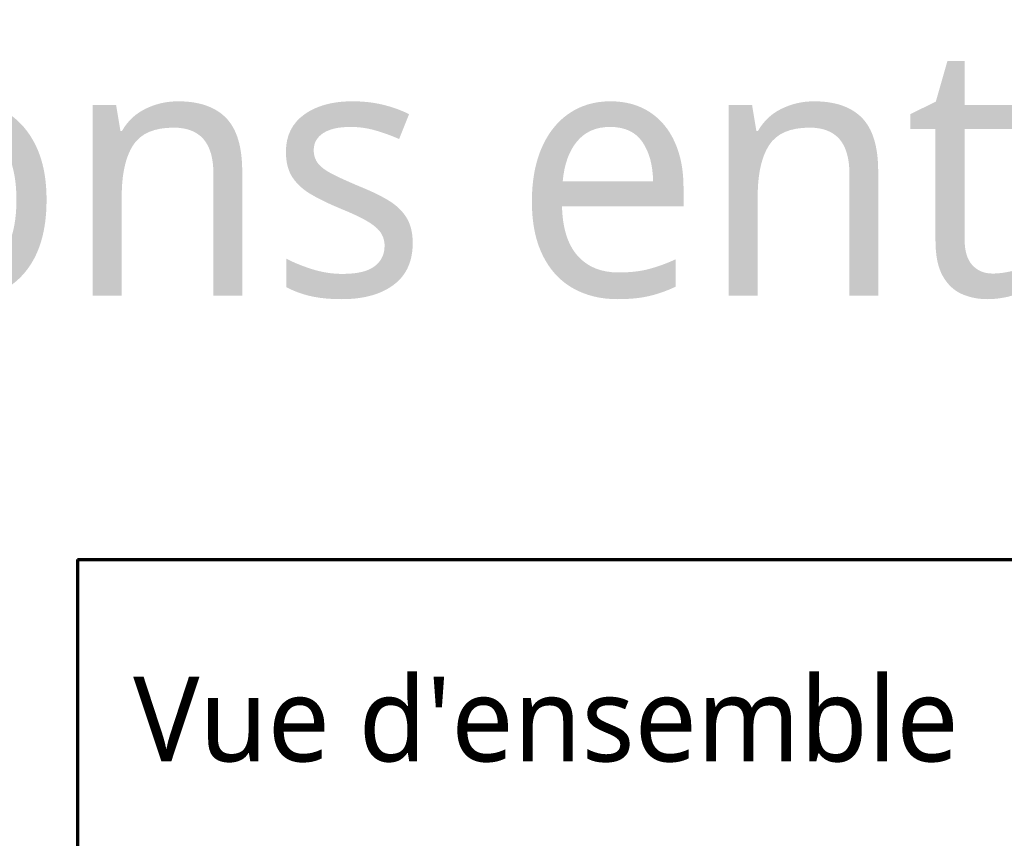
# Model space of a CAD drawing. Header units: millimetres. Extents: x -3314 to 21255525, y -15000 to 1735000.
# Tile 35 of 109: x 11544 to 12706, y 12160 to 13126. Entities that reach past the tile are written whole.
import ezdxf

# ---------------------------------------------------------------- set-up
doc = ezdxf.new("R2010")
doc.units = ezdxf.units.MM
doc.linetypes.add('CONTINU', pattern=[0])
doc.layers.add('Dessin_TEXTES', color=7, linetype='CONTINU')
doc.styles.add('Arial', font='segoeui.ttf')

msp = doc.modelspace()

# ---------------------------------------------------------------- linework, layer by layer
at = {"layer": 'Defpoints', "lineweight": 70}
for q in [(11611.80836877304, 4548.083707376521), (14273.13299637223, 12488.94345620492)]:
    msp.add_line((11611.80836877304, 12488.94345620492), q, dxfattribs=at)

# ---------------------------------------------------------------- texts
at = {"layer": 'Dessin_TEXTES', "style": 'Arial'}
for s, height, p in [('Ensemble des jonctions entre Ouvrages', 300, (7707.550407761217, 12800.64345620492)), ("Vue d'ensemble", 100, (11677.55040776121, 12250.64345620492))]:
    msp.add_text(s, height=height, dxfattribs=at).set_placement(p)

doc.saveas('drawing.dxf')
